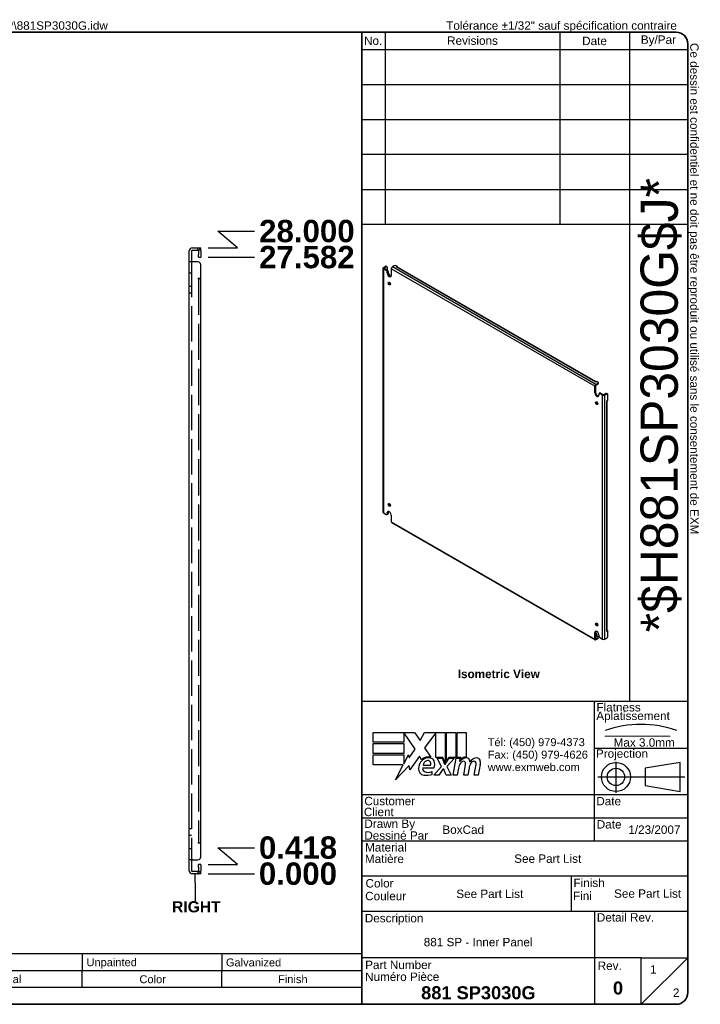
# Model space of a CAD drawing. Header units: inches. Extents: x 2.8 to 71.1, y 2.1 to 46.4.
# Tile 2 of 2: x 40.6 to 71.1, y 2.1 to 46.2. Entities that reach past the tile are written whole.
import ezdxf
from ezdxf.enums import TextEntityAlignment as Align

# ---------------------------------------------------------------- set-up
doc = ezdxf.new("R2010")
doc.units = ezdxf.units.IN
doc.header["$LTSCALE"] = 8.333333
doc.header["$MEASUREMENT"] = 0
for name, pattern in [('CHAIN', [0.7087, 0.4724, -0.0591, 0.1181, -0.0591]), ('DASHED', [0.2067, 0.1654, -0.0413]), ('DASHED_SPACE', [0.2067, 0.1654, -0.0413])]:
    doc.linetypes.add(name, pattern=pattern)
doc.layers.get('0').update_dxf_attribs({"lineweight": 25})
for name, color, linetype, lineweight in [('Centerline(ANSI)', 7, 'Continuous', 25), ('Dimensions(ANSI)', 7, 'Continuous', 25), ('Hidden Edges(ANSI)', 7, 'DASHED_SPACE', 25), ('Sketch Geometry(ANSI)', 7, 'Continuous', 25), ('Symbols(ANSI)', 7, 'Continuous', 25), ('Visible Edges(ANSI)', 7, 'Continuous', 25), ('Visible Tangent Edges(ANSI)', 7, 'Continuous', 25)]:
    doc.layers.add(name, color=color, linetype=linetype, lineweight=lineweight)
doc.styles.add('Current-ANSI', font='arial.ttf')
doc.styles.add('Dimension-ANSI', font='arialbd.ttf')
doc.styles.add('Part List-ANSI', font='arial.ttf')
doc.styles.add('Text Style44', font='arialbd.ttf')
doc.styles.add('Text Style83', font='FRE3OF9X.TTF')
doc.dimstyles.new('INCH-ANSI', dxfattribs={"dimscale": 8.333333, "dimtxt": 0.12, "dimasz": 0.098425, "dimexe": 0.04, "dimexo": 0.04, "dimgap": 0.031496, "dimtad": 0, "dimtih": 1, "dimtoh": 1, "dimdec": 3, "dimrnd": 1e-08, "dimzin": 0, "dimdsep": 46, "dimtxsty": 'Dimension-ANSI', "dimcen": 0.09, "dimdle": 0.312, "dimclrd": 179, "dimclre": 179, "dimclrt": 7, "dimadec": 1, "dimazin": 0, "dimtfac": 1, "dimtdec": 3, "dimtofl": 0, "dimtmove": 0, "dimatfit": 3, "dimfxl": 1, "dimtolj": 1, "dimtzin": 4, "dimlwd": 25, "dimlwe": 25, "dimarcsym": 0})

# ---------------------------------------------------------------- blocks, each defined once
blk = doc.blocks.new('Parts List')
at = {"layer": 'Symbols(ANSI)'}
for p, q in [((13.023, 0.795), (3.548, 0.795)), ((3.548, 0.795), (3.548, 0.615)), ((3.848, 0.795), (3.848, 0.615)), ((4.973, 0.795), (4.973, 0.615)), ((5.273, 0.795), (5.273, 0.615)), ((8.273, 0.795), (8.273, 0.615)), ((10.023, 0.795), (10.023, 0.615)), ((11.523, 0.795), (11.523, 0.615)), ((13.023, 0.795), (13.023, 0.615)), ((13.023, 0.615), (3.548, 0.615)), ((3.548, 0.435), (3.548, 0.615)), ((3.848, 0.435), (3.848, 0.615)), ((4.973, 0.435), (4.973, 0.615)), ((5.273, 0.435), (5.273, 0.615)), ((8.273, 0.435), (8.273, 0.615)), ((10.023, 0.435), (10.023, 0.615)), ((11.523, 0.435), (11.523, 0.615)), ((13.023, 0.435), (13.023, 0.615)), ((3.548, 0.255), (3.548, 0.435)), ((13.023, 0.435), (3.548, 0.435)), ((13.023, 0.255), (13.023, 0.435)), ((13.023, 0.255), (3.548, 0.255))]:
    blk.add_line(p, q, dxfattribs=at)
at = {"layer": 'Symbols(ANSI)', "char_height": 0.085, "attachment_point": 7, "line_spacing_factor": 0.25, "style": 'Part List-ANSI'}
for s, insert in [('1', (3.678, 0.662)), ('881 SP3030G-P', (3.888, 0.66)), ('0', (5.095, 0.66)), ('881 SP - Inner Panel Part', (5.313, 0.66)), ('12 Ga Galvanized', (8.321, 0.66)), ('Unpainted', (10.068, 0.638)), ('Galvanized', (11.565, 0.66)), ('Qty', (3.611, 0.456)), ('Part Number', (4.083, 0.481)), ('Rev', (5.027, 0.481)), ('Description', (6.485, 0.458)), ('Material', (8.946, 0.481)), ('Color', (10.637, 0.48)), ('Finish', (12.125, 0.481)), ('Parts List', (8.047, 0.301))]:
    blk.add_mtext(s, dxfattribs=dict(at, insert=insert))
blk = doc.blocks.new('Datum Identifier3')
at = {"layer": 'Symbols(ANSI)', "color": 7, "linetype": 'Continuous', "lineweight": 25}
for p, q in [((11.235, 1.557), (11.235, 1.656)), ((11.235, 1.557), (11.235, 1.548)), ((11.235, 1.548), (11.235, 1.364))]:
    blk.add_line(p, q, dxfattribs=at)
at = {"layer": 'Symbols(ANSI)', "color": 7, "insert": (10.987, 1.24), "char_height": 0.12, "attachment_point": 7, "line_spacing_factor": 0.25, "style": 'Dimension-ANSI'}
blk.add_mtext('RIGHT', dxfattribs=at)
blk = doc.blocks.new('*D16')
at = {"layer": 'Defpoints', "color": 0, "linetype": 'Continuous', "transparency": 16777216}
for p in [(48.72, 7.96), (48.72, 7.96), (51.12, 7.96)]:
    blk.add_point(p, dxfattribs=at)
at = {"layer": 'Dimensions(ANSI)', "color": 179, "linetype": 'Continuous', "lineweight": 25, "transparency": 16777216}
blk.add_line((49.054, 7.96), (51.12, 7.96), dxfattribs=at)
at = {"layer": 'Dimensions(ANSI)', "color": 7, "linetype": 'Continuous', "lineweight": 25, "transparency": 16777216, "insert": (53.067, 7.96), "char_height": 1, "attachment_point": 5, "style": 'Dimension-ANSI'}
blk.add_mtext('\\A1;0.000', dxfattribs=at)
blk = doc.blocks.new('*D17')
at = {"layer": 'Defpoints', "color": 0, "linetype": 'Continuous', "transparency": 16777216}
for p in [(51.12, 9.125), (48.72, 8.378), (48.72, 7.96)]:
    blk.add_point(p, dxfattribs=at)
at = {"layer": 'Dimensions(ANSI)', "color": 179, "linetype": 'Continuous', "lineweight": 25, "transparency": 16777216}
for p, q in [((50.361, 8.378), (49.48, 9.125)), ((49.48, 9.125), (51.12, 9.125)), ((49.054, 8.378), (50.361, 8.378))]:
    blk.add_line(p, q, dxfattribs=at)
at = {"layer": 'Dimensions(ANSI)', "color": 7, "linetype": 'Continuous', "lineweight": 25, "transparency": 16777216, "insert": (53.07, 9.125), "char_height": 1, "attachment_point": 5, "style": 'Dimension-ANSI'}
blk.add_mtext('\\A1;0.418', dxfattribs=at)
blk = doc.blocks.new('*D18')
at = {"layer": 'Defpoints', "color": 0, "linetype": 'Continuous', "transparency": 16777216}
for p in [(48.72, 35.542), (51.12, 35.542), (48.72, 7.96)]:
    blk.add_point(p, dxfattribs=at)
at = {"layer": 'Dimensions(ANSI)', "color": 179, "linetype": 'Continuous', "lineweight": 25, "transparency": 16777216}
blk.add_line((49.054, 35.542), (51.12, 35.542), dxfattribs=at)
at = {"layer": 'Dimensions(ANSI)', "color": 7, "linetype": 'Continuous', "lineweight": 25, "transparency": 16777216, "insert": (53.467, 35.542), "char_height": 1, "attachment_point": 5, "style": 'Dimension-ANSI'}
blk.add_mtext('\\A1;27.582', dxfattribs=at)
blk = doc.blocks.new('*D19')
at = {"layer": 'Defpoints', "color": 0, "linetype": 'Continuous', "transparency": 16777216}
for p in [(51.12, 36.707), (48.72, 35.96), (48.72, 7.96)]:
    blk.add_point(p, dxfattribs=at)
at = {"layer": 'Dimensions(ANSI)', "color": 179, "linetype": 'Continuous', "lineweight": 25, "transparency": 16777216}
for p, q in [((50.361, 35.96), (49.48, 36.707)), ((49.48, 36.707), (51.12, 36.707)), ((49.054, 35.96), (50.361, 35.96))]:
    blk.add_line(p, q, dxfattribs=at)
at = {"layer": 'Dimensions(ANSI)', "color": 7, "linetype": 'Continuous', "lineweight": 25, "transparency": 16777216, "insert": (53.467, 36.707), "char_height": 1, "attachment_point": 5, "style": 'Dimension-ANSI'}
blk.add_mtext('\\A1;28.000', dxfattribs=at)
blk = doc.blocks.new('Borders EXM - B (Inch)')
at = {"layer": 'Sketch Geometry(ANSI)', "linetype": 'Continuous', "lineweight": 35}
for p, q in [((16.398, 10.692), (0.523, 10.692)), ((0.398, 10.567), (0.398, 0.255)), ((16.523, 0.38), (16.523, 10.567)), ((0.398, 0.255), (16.398, 0.255))]:
    blk.add_line(p, q, dxfattribs=at)
for centre, start, end in [((0.523, 10.567), 90, 180), ((16.398, 10.567), 0, 90), ((16.398, 0.38), 270, 0)]:
    blk.add_arc(centre, 0.125, start, end, dxfattribs=at)
at = {"layer": 'Symbols(ANSI)', "color": 7, "char_height": 0.09, "attachment_point": 7, "style": 'Current-ANSI'}
for s, insert in [('Tolerance ±1/32" unless otherwise specified', (0.509, 10.692)), ('Tolérance ±1/32" sauf spécification contraire', (13.93, 10.691))]:
    blk.add_mtext(s, dxfattribs=dict(at, insert=insert))
for s, insert, rotation in [('This drawing is confidential and must not be reproduced or used without the consent of EXM', (0.398, 5.419), 90), ('Ce dessin est confidentiel et ne doit pas être reproduit ou utilisé sans le consentement de EXM', (16.522, 10.576), 270)]:
    blk.add_mtext(s, dxfattribs=dict(at, insert=insert, rotation=rotation))
at = {"layer": 'Symbols(ANSI)', "color": 7, "style": 'Current-ANSI'}
blk.add_attdef('FILENAME_AND_PATH_001', (6.601, 10.718), '', height=0.09, dxfattribs=at)
blk = doc.blocks.new('Title Blocks EXM - ANSI B')
for p, q in [((13.372, 3.063), (13.372, 3.17)), ((13.372, 3.17), (13.818, 3.17)), ((13.824, 2.989), (13.701, 3.168)), ((13.701, 3.168), (13.701, 3.063)), ((13.818, 3.17), (13.877, 3.083)), ((13.877, 3.083), (13.923, 3.17)), ((13.923, 3.17), (14.146, 3.17)), ((14.046, 3.166), (13.924, 3.002)), ((14.046, 2.9), (14.046, 3.166)), ((14.146, 3.17), (14.146, 2.842)), ((14.16, 3.17), (14.259, 3.17)), ((14.16, 2.866), (14.16, 3.17)), ((14.259, 3.17), (14.259, 2.9)), ((14.273, 3.17), (14.372, 3.17)), ((14.273, 2.9), (14.273, 3.17)), ((14.372, 3.17), (14.372, 2.905)), ((13.701, 3.063), (13.372, 3.063)), ((13.372, 3.049), (13.701, 3.049)), ((13.372, 2.942), (13.372, 3.049)), ((13.701, 3.049), (13.701, 2.942)), ((13.758, 2.895), (13.824, 2.989)), ((13.924, 3.002), (13.993, 2.903)), ((13.701, 2.942), (13.372, 2.942)), ((13.372, 2.82), (13.372, 2.927)), ((13.372, 2.927), (13.701, 2.927)), ((13.701, 2.831), (13.752, 2.929)), ((13.701, 2.927), (13.701, 2.831)), ((13.752, 2.929), (13.758, 2.895)), ((13.87, 2.914), (13.765, 2.768)), ((13.893, 2.876), (13.87, 2.914)), ((14.121, 2.9), (14.046, 2.9)), ((14.059, 2.891), (14.113, 2.891)), ((14.105, 2.802), (14.059, 2.891)), ((14.113, 2.891), (14.139, 2.83)), ((14.146, 2.842), (14.121, 2.9)), ((14.146, 2.83), (14.19, 2.891)), ((14.185, 2.9), (14.16, 2.866)), ((14.245, 2.891), (14.164, 2.803)), ((14.259, 2.9), (14.185, 2.9)), ((14.19, 2.891), (14.245, 2.891)), ((14.232, 2.709), (14.264, 2.891)), ((14.264, 2.891), (14.302, 2.891)), ((14.314, 2.9), (14.273, 2.9)), ((14.302, 2.891), (14.299, 2.859)), ((14.299, 2.859), (14.309, 2.859)), ((14.312, 2.88), (14.314, 2.9)), ((13.695, 2.82), (13.372, 2.82)), ((13.612, 2.661), (13.695, 2.82)), ((13.758, 2.815), (13.612, 2.661)), ((13.765, 2.768), (13.758, 2.815)), ((13.905, 2.788), (14.027, 2.788)), ((13.91, 2.818), (13.99, 2.818)), ((14.023, 2.709), (14.105, 2.802)), ((14.122, 2.774), (14.077, 2.709)), ((14.13, 2.774), (14.122, 2.774)), ((14.155, 2.709), (14.13, 2.774)), ((14.139, 2.83), (14.146, 2.83)), ((14.164, 2.803), (14.209, 2.709)), ((14.289, 2.784), (14.276, 2.709)), ((14.345, 2.709), (14.365, 2.824)), ((14.402, 2.784), (14.389, 2.709)), ((14.457, 2.709), (14.477, 2.824)), ((14.523, 2.823), (14.501, 2.709)), ((14.005, 2.718), (14.005, 2.748)), ((14.077, 2.709), (14.023, 2.709)), ((14.209, 2.709), (14.155, 2.709)), ((14.276, 2.709), (14.232, 2.709)), ((14.389, 2.709), (14.345, 2.709)), ((14.501, 2.709), (14.457, 2.709))]:
    blk.add_line(p, q)
for centre, radius, start, end in [((13.991, 2.772), 0.133, 134.1684, 176.5646), ((13.968, 2.796), 0.11, 77.079, 133.1785), ((13.968, 2.796), 0.0996, 80.4085, 134.1684), ((13.965, 2.811), 0.056, 109.3797, 172.9975), ((13.959, 2.83), 0.0365, 51.1652, 109.3797), ((13.962, 2.833), 0.0318, 331.4547, 51.1652), ((13.981, 2.843), 0.0507, 23.8445, 85.0802), ((13.941, 2.826), 0.094, 336.1555, 23.8445), ((14.376, 2.816), 0.08, 89.4776, 147.4114), ((14.346, 2.818), 0.042, 96.03, 147.5992), ((14.37, 2.825), 0.08, 88.7952, 136.5849), ((14.344, 2.839), 0.02, 23.5571, 96.03), ((14.377, 2.862), 0.0338, 16.9928, 89.4776), ((14.317, 2.844), 0.096, 3.6169, 16.9928), ((14.486, 2.814), 0.0819, 89.6788, 153.9508), ((14.458, 2.818), 0.042, 96.1027, 147.6083), ((14.456, 2.839), 0.02, 23.5487, 96.1027), ((14.487, 2.861), 0.035, 18.4748, 89.6788), ((14.429, 2.842), 0.096, 349, 18.4748), ((13.925, 2.776), 0.0658, 176.5646, 261.5605), ((13.936, 2.779), 0.032, 163.5261, 244.6784), ((13.966, 2.842), 0.102, 244.6784, 292.5609), ((14.442, 2.757), 0.155, 147.5992, 170), ((14.325, 2.831), 0.041, 350, 23.5571), ((14.555, 2.759), 0.155, 148.5584, 170.8257), ((14.437, 2.831), 0.041, 349.9922, 23.5487), ((13.945, 2.911), 0.202, 261.5605, 287.3343)]:
    blk.add_arc(centre, radius, start, end)
at = {"layer": 'Centerline(ANSI)', "linetype": 'DASHED', "lineweight": 18, "ltscale": 0.507983}
blk.add_line((15.861, 3.128), (16.632, 3.128), dxfattribs=at)
at = {"layer": 'Centerline(ANSI)', "linetype": 'CHAIN', "ltscale": 0.185148}
blk.add_line((15.979, 2.855), (15.979, 2.521), dxfattribs=at)
at = {"layer": 'Centerline(ANSI)', "linetype": 'CHAIN', "ltscale": 0.437897}
blk.add_line((15.786, 2.691), (16.717, 2.691), dxfattribs=at)
at = {"layer": 'Sketch Geometry(ANSI)'}
for p, q in [((13.25, 10.687), (16.625, 10.687)), ((13.5, 10.687), (13.5, 8.625)), ((15.375, 10.687), (15.375, 8.625)), ((16.125, 10.687), (16.125, 3.5)), ((13.25, 10.5), (16.75, 10.5)), ((16.75, 10.562), (16.75, 0.375)), ((13.25, 10.125), (16.75, 10.125)), ((13.25, 9.75), (16.75, 9.75)), ((16.75, 9.375), (13.25, 9.375)), ((13.25, 9), (16.75, 9)), ((16.75, 9), (16.75, 8.625)), ((13.25, 8.625), (16.75, 8.625)), ((16.75, 3.5), (13.25, 3.5)), ((15.75, 2), (15.75, 3.5)), ((15.75, 3), (16.75, 3)), ((16.669, 2.847), (16.294, 2.785)), ((16.294, 2.785), (16.294, 2.598)), ((16.669, 2.535), (16.669, 2.847)), ((16.294, 2.598), (16.669, 2.535)), ((16.75, 2.5), (13.25, 2.5)), ((16.75, 2.25), (13.25, 2.25)), ((16.75, 2), (13.25, 2)), ((13.25, 1.629), (16.75, 1.629)), ((15.499, 1.629), (15.499, 1.25)), ((13.25, 1.25), (16.75, 1.25)), ((15.75, 1.25), (15.75, 0.75)), ((15.75, 0.75), (13.25, 0.75)), ((16.25, 0.75), (15.75, 0.75)), ((15.75, 0.75), (15.75, 0.25)), ((16.25, 0.25), (16.25, 0.75)), ((16.25, 0.75), (16.75, 0.75)), ((16.25, 0.25), (16.75, 0.75)), ((16.625, 0.25), (13.25, 0.25))]:
    blk.add_line(p, q, dxfattribs=at)
at = {"layer": 'Sketch Geometry(ANSI)', "linetype": 'Continuous', "lineweight": 35}
for p, q in [((13.25, 8.625), (13.25, 10.687)), ((13.25, 8.625), (13.25, 3.5)), ((13.25, 0.25), (13.25, 3.5))]:
    blk.add_line(p, q, dxfattribs=at)
at = {"layer": 'Sketch Geometry(ANSI)'}
for radius in [0.156, 0.0935]:
    blk.add_circle((15.979, 2.691), radius, dxfattribs=at)
for centre, radius, start, end in [((16.625, 10.562), 0.125, 0, 90), ((16.247, 2.112), 1.143, 70.2973, 109.7027), ((16.625, 0.375), 0.125, 270, 0)]:
    blk.add_arc(centre, radius, start, end, dxfattribs=at)
at = {"layer": 'Symbols(ANSI)', "color": 7, "char_height": 0.09, "style": 'Current-ANSI'}
for s, insert, width, attachment_point in [('No.', (13.373, 10.595), 0.25039, 5), ('Revisions', (14.439, 10.596), 1.87331, 5), ('Date', (15.749, 10.593), 0.75135, 5), ('By/Par', (16.435, 10.594), 0.62202, 5), ('Date', (15.773, 2.136), 0.26554, 7), ('Rev.', (15.783, 0.618), 0.25854, 7)]:
    blk.add_mtext(s, dxfattribs=dict(at, insert=insert, width=width, attachment_point=attachment_point))
for s, insert, attachment_point in [('\\fArial|b1|i0;\\H0.0900;Isometric View', (14.281, 3.842), 1), ('Flatness', (15.77, 3.393), 7), ('Aplatissement', (15.768, 3.275), 7), ('Max 3.0mm', (15.954, 3.015), 7), ('Projection', (15.764, 2.87), 7), ('Customer', (13.278, 2.386), 7), ('Date', (15.768, 2.385), 7), ('Client', (13.273, 2.269), 7), ('Drawn By', (13.278, 2.117), 7), ('Dessiné Par', (13.278, 2.016), 7), ('Material', (13.286, 1.889), 7), ('Matière', (13.284, 1.766), 7), ('Color', (13.291, 1.503), 7), ('Finish', (15.523, 1.508), 7), ('Couleur', (13.287, 1.366), 7), ('Fini', (15.518, 1.37), 7), ('Description', (13.283, 1.103), 7), ('Detail Rev.', (15.774, 1.137), 7), ('Part Number', (13.287, 0.627), 7), ('Numéro Pièce', (13.286, 0.5), 7)]:
    blk.add_mtext(s, dxfattribs=dict(at, insert=insert, attachment_point=attachment_point))
at = {"layer": 'Symbols(ANSI)', "color": 7, "insert": (14.602, 3.107), "char_height": 0.085, "attachment_point": 1, "line_spacing_factor": 0.944221, "style": 'Current-ANSI'}
blk.add_mtext('\\fArial|b0|i0;\\H0.0850;Tél: (450) 979-4373\\PFax: (450) 979-4626\\Pwww.exmweb.com', dxfattribs=at)
at = {"layer": 'Symbols(ANSI)', "color": 7, "style": 'Current-ANSI'}
for tag, p in [('REV1', (13.375, 10.313)), ('REV1DATE', (15.75, 10.31)), ('REV1BY', (16.437, 10.313)), ('REV2', (13.373, 9.938)), ('REV2DATE', (15.747, 9.941)), ('REV2BY', (16.437, 9.938)), ('REV3', (13.374, 9.563)), ('REV3DATE', (15.752, 9.563)), ('REV3BY', (16.437, 9.564)), ('REV4', (13.377, 9.188)), ('REV4DATE', (15.752, 9.188)), ('REV4BY', (16.441, 9.188)), ('REV5', (13.373, 8.813)), ('REV5DATE', (15.752, 8.813)), ('REV5BY', (16.438, 8.811)), ('MFG_APPROVED_DATE', (16.393, 2.374)), ('DETAIL_REV', (16.249, 0.926))]:
    blk.add_attdef(tag, text='', height=0.09, dxfattribs=at).set_placement(p, align=Align.MIDDLE_CENTER)
for tag, p in [('REV1DESC', (13.526, 10.31)), ('REV2DESC', (13.525, 9.937)), ('REV3DESC', (13.528, 9.564)), ('REV4DESC', (13.533, 9.19)), ('REV5DESC', (13.532, 8.811)), ('COMPANY', (14.12, 2.375))]:
    blk.add_attdef(tag, text='', height=0.09, dxfattribs=at).set_placement(p, align=Align.MIDDLE_LEFT)
at = {"layer": 'Symbols(ANSI)', "color": 7, "style": 'Text Style83'}
blk.add_attdef('BARCODE_001', (16.643, 4.244), '', height=0.4, rotation=90, dxfattribs=at)
at = {"layer": 'Symbols(ANSI)', "color": 7}
for tag, p, height, style in [('AUTHOR_001', (14.116, 2.08), 0.09, 'Current-ANSI'), ('IDW_DATE_001', (16.112, 2.08), 0.09, 'Current-ANSI'), ('MATERIEL_001', (14.887, 1.769), 0.09, 'Current-ANSI'), ('COLOR_001', (14.265, 1.391), 0.09, 'Current-ANSI'), ('FINISH_001', (15.959, 1.394), 0.09, 'Current-ANSI'), ('IDW_DESC_001', (13.916, 0.873), 0.09, 'Current-ANSI'), ('Sheet_Number_001', (16.346, 0.58), 0.09, 'Current-ANSI'), ('IDW_NAME_001', (13.888, 0.304), 0.14, 'Text Style44'), ('IDW_REV_001', (15.947, 0.355), 0.14, 'Text Style44'), ('Number_of_sheets_001', (16.591, 0.33), 0.09, 'Current-ANSI')]:
    blk.add_attdef(tag, p, '', height=height, dxfattribs=dict(at, style=style))

msp = doc.modelspace()

# ---------------------------------------------------------------- linework, layer by layer
at = {"layer": 'Hidden Edges(ANSI)', "ltscale": 0.047898}
for p, q in [((48.5842, 35.8552), (48.5842, 35.9602)), ((48.3134, 34.8352), (48.2084, 34.8352)), ((48.3134, 34.2302), (48.2084, 34.2302)), ((48.3134, 33.9402), (48.2084, 33.9402)), ((48.2084, 9.9802), (48.3134, 9.9802)), ((48.2084, 9.6902), (48.3134, 9.6902)), ((48.2084, 9.0852), (48.3134, 9.0852)), ((48.5842, 8.0652), (48.5842, 7.9602))]:
    msp.add_line(p, q, dxfattribs=at)
at = {"layer": 'Hidden Edges(ANSI)', "ltscale": 1.150352}
msp.add_line((48.3134, 35.3352), (48.3134, 8.5852), dxfattribs=at)
at = {"layer": 'Hidden Edges(ANSI)', "ltscale": 1.172714}
msp.add_line((48.6154, 34.5852), (48.6154, 9.3352), dxfattribs=at)
at = {"layer": 'Hidden Edges(ANSI)', "ltscale": 0.083259}
for centre, start, end in [((48.5844, 35.8242), 13.17589, 90), ((48.5844, 8.0962), 270, 346.82411)]:
    msp.add_arc(centre, 0.136, start, end, dxfattribs=at)
at = {"layer": 'Visible Edges(ANSI)'}
for p, q in [((48.2084, 35.3352), (48.2084, 35.8242)), ((48.3134, 35.8242), (48.3134, 35.3352)), ((48.3444, 35.9602), (48.5954, 35.9602)), ((48.3444, 35.8552), (48.5954, 35.8552)), ((48.5954, 35.9602), (48.7204, 35.9602)), ((48.7204, 35.8552), (48.5954, 35.8552)), ((48.6154, 35.8242), (48.6154, 35.6672)), ((48.7204, 35.8552), (48.7204, 35.9602)), ((48.7204, 35.8242), (48.7204, 35.6672)), ((48.2084, 8.5852), (48.2084, 35.3352)), ((48.3444, 35.3352), (48.2084, 35.3352)), ((48.5954, 35.3352), (48.3444, 35.3352)), ((48.6154, 35.5422), (48.6154, 35.6672)), ((48.6154, 35.5422), (48.7204, 35.5422)), ((48.7204, 35.6672), (48.7204, 35.5422)), ((48.7204, 34.5854), (48.7204, 35.2102)), ((56.8716, 35.0578), (56.8716, 24.1372)), ((56.8915, 35.0856), (56.9803, 35.1368)), ((57.0202, 34.9558), (56.8915, 35.0301)), ((56.9287, 35.0642), (57.0174, 35.1154)), ((56.9287, 35.0515), (57.0574, 34.9772)), ((57.0115, 35.1399), (57.0487, 35.1185)), ((57.0616, 35.0899), (57.0616, 34.9745)), ((57.0644, 34.8282), (57.0644, 34.8792)), ((57.1016, 34.9007), (57.1016, 34.8496)), ((57.1079, 34.808), (57.1281, 34.7964)), ((57.2412, 35.0278), (57.2412, 34.7261)), ((57.378, 35.1624), (57.2893, 35.1111)), ((57.4624, 35.1091), (57.5105, 35.1369)), ((57.4625, 35.109), (57.4624, 35.1091)), ((57.4625, 35.1091), (57.4625, 35.109)), ((57.5105, 35.1369), (57.4664, 35.1624)), ((66.4097, 29.9664), (57.4965, 35.1124)), ((57.5105, 35.1369), (57.5105, 35.1044)), ((48.5842, 34.5852), (48.5842, 34.5854)), ((48.5842, 34.5854), (48.7204, 34.5854)), ((48.5844, 34.5852), (48.5842, 34.5852)), ((48.7204, 34.5852), (48.5844, 34.5852)), ((48.7204, 9.3352), (48.7204, 34.5852)), ((57.1723, 34.7198), (57.1723, 34.7088)), ((57.1723, 34.4125), (57.1723, 34.345)), ((66.3898, 29.9549), (66.3897, 29.9549)), ((66.3897, 29.9549), (66.3898, 29.9549)), ((66.4379, 29.9827), (66.3898, 29.9549)), ((66.482, 29.9572), (66.4379, 29.9827)), ((66.3452, 29.4699), (66.3452, 29.7716)), ((66.3823, 29.7931), (66.3823, 29.4914)), ((66.3933, 29.8549), (66.482, 29.9062)), ((66.3933, 29.8121), (66.482, 29.8633)), ((66.5003, 29.9317), (66.5003, 29.8888)), ((66.522, 29.4189), (66.522, 29.3679)), ((66.5349, 29.4475), (66.5721, 29.469)), ((66.6949, 29.3701), (66.5662, 29.4444)), ((66.6033, 29.4659), (66.732, 29.3916)), ((66.8427, 29.4428), (66.7539, 29.3916)), ((66.8798, 29.4214), (66.791, 29.3701)), ((66.911, 29.4245), (66.8739, 29.4459)), ((66.8758, 29.113), (66.924, 29.1408)), ((66.8758, 29.1129), (66.8758, 29.113)), ((66.8759, 29.1129), (66.8758, 29.1129)), ((66.8958, 18.8324), (66.8958, 29.1245)), ((66.924, 29.1408), (66.924, 29.3958)), ((57.1593, 24.485), (57.1488, 24.4789)), ((56.8915, 24.1094), (57.0202, 24.0351)), ((57.0515, 24.032), (57.0886, 24.0535)), ((57.0644, 24.0607), (57.0644, 24.1117)), ((57.1016, 24.1331), (57.1016, 24.0821)), ((57.2412, 24.0096), (57.2412, 23.7079)), ((57.2553, 23.6768), (66.3593, 18.4206)), ((66.3452, 18.4517), (66.3452, 18.7534)), ((66.3823, 18.7749), (66.3823, 18.4732)), ((66.3823, 18.7544), (66.3936, 18.7479)), ((66.3897, 18.5668), (66.3898, 18.5669)), ((66.3898, 18.5668), (66.3897, 18.5668)), ((66.4379, 18.5946), (66.3898, 18.5668)), ((66.482, 18.5181), (66.3933, 18.4668)), ((66.4007, 18.6499), (66.4007, 18.5858)), ((66.4378, 18.6714), (66.4378, 18.6073)), ((66.4379, 18.5946), (66.482, 18.5691)), ((66.5003, 18.5007), (66.5003, 18.5436)), ((66.522, 18.6514), (66.522, 18.6003)), ((66.5662, 18.5238), (66.6949, 18.4495)), ((66.791, 18.4495), (66.8798, 18.5007)), ((66.924, 18.8323), (66.8758, 18.8045)), ((66.8758, 18.8046), (66.8759, 18.8047)), ((66.8758, 18.8045), (66.8758, 18.8046)), ((66.8958, 18.8486), (66.924, 18.8323)), ((66.924, 18.5773), (66.924, 18.8323)), ((66.482, 18.4752), (66.3933, 18.424)), ((48.5842, 9.335), (48.5842, 9.3352)), ((48.5842, 9.3352), (48.5844, 9.3352)), ((48.7204, 9.335), (48.5842, 9.335)), ((48.7204, 9.3352), (48.5844, 9.3352)), ((48.7204, 8.7102), (48.7204, 9.335)), ((48.3444, 8.5852), (48.2084, 8.5852)), ((48.2084, 8.0962), (48.2084, 8.5852)), ((48.3134, 8.5852), (48.3134, 8.0962)), ((48.3444, 8.5852), (48.5954, 8.5852)), ((48.6154, 8.2532), (48.6154, 8.3782)), ((48.7204, 8.3782), (48.6154, 8.3782)), ((48.7204, 8.3782), (48.7204, 8.2532)), ((48.5954, 8.0652), (48.3444, 8.0652)), ((48.5954, 7.9602), (48.3444, 7.9602)), ((48.5954, 8.0652), (48.7204, 8.0652)), ((48.7204, 7.9602), (48.5954, 7.9602)), ((48.6154, 8.2532), (48.6154, 8.0962)), ((48.7204, 8.2532), (48.7204, 8.0962)), ((48.7204, 7.9602), (48.7204, 8.0652))]:
    msp.add_line(p, q, dxfattribs=at)
for centre, radius, start, end in [((48.3444, 35.8242), 0.136, 90, 180), ((48.3444, 35.8242), 0.031, 90, 180), ((48.5844, 35.8242), 0.031, 0, 90), ((48.5844, 35.8242), 0.136, 0, 13.17589), ((48.5954, 35.2102), 0.125, 0, 90), ((48.5954, 8.7102), 0.125, 270, 0), ((48.3444, 8.0962), 0.136, 180, 270), ((48.3444, 8.0962), 0.031, 180, 270), ((48.5844, 8.0962), 0.031, 270, 0), ((48.5844, 8.0962), 0.136, 346.82411, 0)]:
    msp.add_arc(centre, radius, start, end, dxfattribs=at)
for centre, major_axis, start_param, end_param in [((56.9396, 35.0578), (-0.068, 0), 5.4977871, 7.0685835), ((56.9396, 35.0578), (-0.0155, 0), 5.4977871, 7.0685835), ((56.9803, 35.0858), (0.0313, 0.0541), 0, 0.7853982), ((57.0174, 35.0644), (0.0312, 0.0541), 5.4977871, 7.0685835), ((57.0202, 34.9047), (0.0312, -0.0541), 0.7853982, 2.3561945), ((57.0574, 34.9262), (-0.0313, 0.0541), 3.9269908, 5.4977871), ((57.1528, 34.7772), (0.0625, -0.1083), 3.9269908, 7.0685835), ((57.1899, 34.7986), (0.0625, -0.1083), 3.9269908, 5.9816518), ((57.2893, 35.0556), (0.034, 0.0589), 0.7853982, 2.3561945), ((57.4222, 35.1368), (0.0625, 0), 0.7853982, 2.3561945), ((57.4625, 35.0536), (0.034, 0.0589), 0, 0.7853982), ((57.1281, 34.7453), (-0.0313, 0.0541), 3.9269908, 5.4977871), ((57.1899, 34.3904), (0.0363, -0.0628), 3.679154, 5.7456239), ((66.3898, 29.8994), (0.034, 0.0589), 0.7311589, 0.7853982), ((66.4378, 29.9317), (0.0625, 0), 5.4977871, 7.0685835), ((66.3933, 29.7994), (0.034, 0.0589), 0.7853982, 2.3561945), ((66.3933, 29.7994), (0.0078, 0.0134), 0.7853982, 2.3561945), ((66.4378, 29.8888), (0.0625, 0), 5.4977871, 6.2831853), ((66.4336, 29.4189), (0.0625, -0.1083), 3.9269908, 7.0685835), ((66.4707, 29.4403), (0.0625, -0.1083), 3.9269908, 5.9816518), ((66.4707, 29.0321), (0.0363, -0.0628), 3.679154, 5.7456239), ((66.5662, 29.3934), (-0.0312, 0.0541), 5.4977871, 7.0685835), ((66.6033, 29.4148), (-0.0313, 0.0541), 5.4977871, 6.2831853), ((66.743, 29.3979), (0.068, 0), 3.9269908, 5.4977871), ((66.743, 29.3979), (0.0155, 0), 3.9269908, 5.4977871), ((66.8427, 29.3918), (0.0313, 0.0541), 0, 0.7853982), ((66.8278, 29.1407), (0.068, 0), 5.4977871, 5.5520264), ((66.8798, 29.3703), (0.0312, 0.0541), 5.4977871, 7.0685835), ((57.1899, 24.4903), (0.0363, -0.0628), 3.679154, 5.7456239), ((57.1281, 24.5391), (0.0312, -0.0541), 0, 0.7628134), ((56.9396, 24.1372), (-0.068, 0), 0, 0.7853982), ((57.0202, 24.0862), (0.0312, -0.0541), 5.4977871, 7.0685835), ((57.1528, 24.0607), (-0.0625, 0.1083), 3.9269908, 7.0685835), ((57.0574, 24.1076), (0.0313, -0.0541), 0, 0.7853982), ((57.1899, 24.0821), (-0.0625, 0.1083), 0.3015335, 0.7853982), ((57.2893, 23.7357), (-0.034, -0.0589), 5.4977871, 6.2831853), ((66.4707, 19.1321), (0.0363, -0.0628), 3.679154, 5.7456239), ((66.4336, 18.7024), (-0.0625, 0.1083), 3.9269908, 7.0685835), ((66.4707, 18.7238), (-0.0625, 0.1083), 0.3015335, 0.7853982), ((66.3565, 18.6755), (0.0313, -0.0541), 0.7853982, 1.7325469), ((66.3898, 18.5795), (0.0077, 0.0134), 3.9269908, 5.4977871), ((66.3936, 18.6969), (-0.0313, 0.0541), 3.9269908, 5.4977871), ((66.3898, 18.5795), (0.034, 0.0589), 5.2663139, 5.4977871), ((66.4378, 18.5436), (0.0625, 0), 5.4977871, 7.0685835), ((66.4378, 18.5007), (0.0625, 0), 5.4977871, 6.2831853), ((66.5662, 18.5748), (-0.0312, 0.0541), 0.7853982, 2.3561945), ((66.8278, 18.8324), (0.068, 0), 5.4977871, 6.2831853), ((66.8798, 18.5518), (-0.0313, -0.0541), 0.7853982, 2.3561945), ((66.3933, 18.4795), (-0.034, -0.0589), 5.4977871, 7.0685835), ((66.3933, 18.4795), (-0.0077, -0.0134), 5.4977871, 7.0685835), ((66.743, 18.4772), (0.068, 0), 3.9269908, 5.4977871)]:
    msp.add_ellipse(centre, major_axis=major_axis, ratio=0.5773503, start_param=start_param, end_param=end_param, dxfattribs=at)
for centre in [(57.1528, 34.3689), (66.4336, 29.0107), (57.1528, 24.4689), (66.4336, 19.1106)]:
    msp.add_ellipse(centre, major_axis=(0.0362, -0.0628), ratio=0.5773503, dxfattribs=at)
at = {"layer": 'Visible Tangent Edges(ANSI)'}
for p, q in [((56.8915, 35.0301), (56.8915, 24.1094)), ((56.9287, 35.0515), (56.9287, 35.0642)), ((56.9803, 35.1368), (57.0174, 35.1154)), ((57.0574, 34.9772), (57.0202, 34.9558)), ((57.0644, 34.8792), (57.1016, 34.9007)), ((57.0644, 34.8282), (57.1016, 34.8496)), ((66.3452, 29.7716), (57.2412, 35.0278)), ((66.3933, 29.8549), (57.2893, 35.1111)), ((66.3898, 29.9549), (57.4625, 35.1091)), ((57.1281, 34.7964), (57.1147, 34.7886)), ((57.1647, 34.7154), (57.1723, 34.7198)), ((66.482, 29.9062), (66.482, 29.8633)), ((66.3452, 29.4699), (66.3823, 29.4914)), ((66.5662, 29.4444), (66.6033, 29.4659)), ((66.6949, 18.4495), (66.6949, 29.3701)), ((66.791, 18.4495), (66.791, 29.3701)), ((66.8427, 29.4428), (66.8798, 29.4214)), ((66.8759, 18.8047), (66.8759, 29.1129)), ((57.1716, 24.5132), (57.1422, 24.4963)), ((57.0644, 24.1117), (57.1016, 24.1331)), ((57.1016, 24.0821), (57.0644, 24.0607)), ((57.2412, 23.7079), (66.3452, 18.4517)), ((66.3452, 18.7534), (66.3823, 18.7749)), ((66.3936, 18.7479), (66.3823, 18.7414)), ((66.4007, 18.5858), (66.3823, 18.5965)), ((66.3898, 18.5669), (66.3823, 18.5711)), ((66.4007, 18.6499), (66.4378, 18.6714)), ((66.482, 18.5181), (66.482, 18.4752)), ((66.3933, 18.4668), (66.3823, 18.4732))]:
    msp.add_line(p, q, dxfattribs=at)

# ---------------------------------------------------------------- block references
at = {"xscale": 4.166666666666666, "yscale": 4.166666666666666, "zscale": 4.166666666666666}
for name, p, values in [('Borders EXM - B (Inch)', (1.6577, 1.0606), {'FILENAME_AND_PATH_001': 'C:\\Vault_Workspace\\Inventor_Dwg\\Inv-8\\881SP\\881SP3030G.idw'}), ('Title Blocks EXM - ANSI B', (0.7113, 1.0795), {'COLOR_001': 'See Part List', 'AUTHOR_001': 'BoxCad', 'IDW_DATE_001': '1/23/2007', 'IDW_REV_001': '0', 'Sheet_Number_001': '1', 'Number_of_sheets_001': '2', 'IDW_DESC_001': '881 SP - Inner Panel', 'IDW_NAME_001': '881 SP3030G', 'BARCODE_001': '*$H881SP3030G$J*', 'FINISH_001': 'See Part List', 'MATERIEL_001': 'See Part List'})]:
    msp.add_blockref(name, p, dxfattribs=at).add_auto_attribs(values)
at = {"layer": 'Symbols(ANSI)', "xscale": 4.166666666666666, "yscale": 4.166666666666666, "zscale": 4.166666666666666}
for name in ['Datum Identifier3', 'Parts List']:
    msp.add_blockref(name, (1.6577, 1.0606), dxfattribs=at)

# ---------------------------------------------------------------- dimensions: what is measured, and where the dimension line sits
at = {"layer": 'Dimensions(ANSI)', "color": 179, "linetype": 'Continuous', "lineweight": 25, "true_color": 0x262658}
for feature_location, offset, origin, picture, middle in [((48.7204, 35.9602), (2.3999, 0.7466), (48.7204, 7.9602), '*D19', (53.4674, 36.7068)), ((48.7204, 35.5422), (2.3999, 0), (48.7204, 7.9602), '*D18', (53.4667, 35.5422)), ((48.7204, 8.3782), (2.3999, 0.7464), (48.7204, 7.9602), '*D17', (53.0701, 9.1246)), ((48.7204376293, 7.9602249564), (2.3999014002, 0), (48.7204376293, 7.9602249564), '*D16', (53.0669809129, 7.9602249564))]:
    dim = msp.add_ordinate_dim(feature_location=feature_location, offset=offset, dtype=0, origin=origin, dimstyle='INCH-ANSI', override={"dimgap": 0.031496, "dimtad": 0, "dimdec": 3, "dimlfac": 1, "dimtol": 0, "dimlim": 0, "dimtp": 0, "dimtm": 0, "dimtdec": 3}, dxfattribs=at)
    dim.commit()
    dim.dimension.update_dxf_attribs({"geometry": picture, "text_midpoint": middle})

doc.saveas('drawing.dxf')
